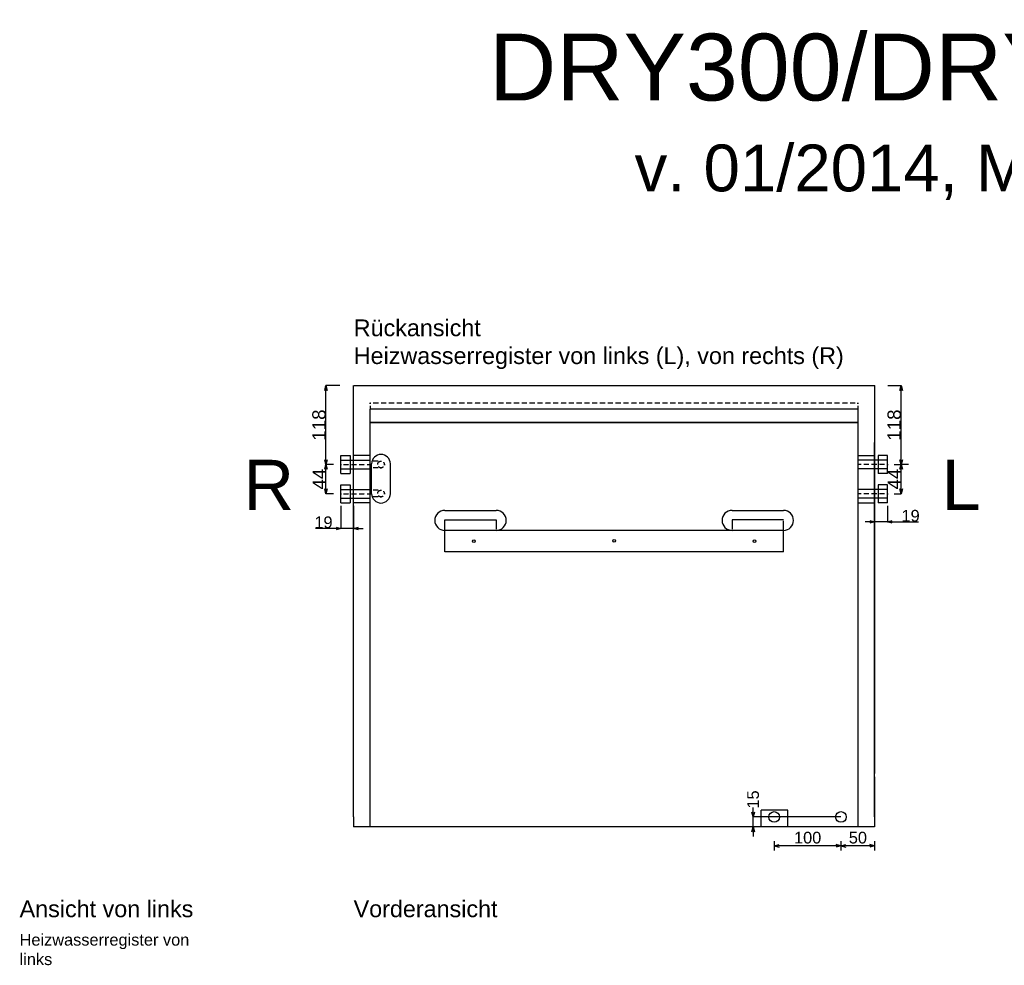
# Model space of a CAD drawing. Extents: x -655 to 2542, y -634 to 2168.
# Tile 3 of 4: x -500 to 974, y 753 to 2168. Entities that reach past the tile are written whole.
import ezdxf

# ---------------------------------------------------------------- set-up
doc = ezdxf.new("R2010")
doc.units = 0
doc.header["$MEASUREMENT"] = 0
doc.linetypes.add('Achse', pattern=[11.5, 0, -4, 7.5, 0])
doc.linetypes.add('Hidden Line', pattern=[19.5611, 14.1111, -5.45])
for name, color, linetype in [('Desky', 7, 'Continuous'), ('Kóty délkové', 7, 'Continuous'), ('Nábytek a zařízení', 7, 'Continuous'), ('Oblouky a kružnice', 7, 'Continuous'), ('Střechy', 7, 'Continuous'), ('Textové bloky', 7, 'Continuous'), ('Zdi', 7, 'Continuous'), ('Čáry', 7, 'Continuous')]:
    doc.layers.add(name, color=color, linetype=linetype)
doc.styles.add('GENERATED_STYLE_1', font='ARIAL.ttf')
doc.dimstyles.new('Dimstyle_300', dxfattribs={"dimtxt": 17.5, "dimasz": 7.125, "dimexe": 0.18, "dimexo": 0, "dimgap": 0.09, "dimtad": 1, "dimdec": 0, "dimzin": 0, "dimdsep": 46, "dimtxsty": 'GENERATED_STYLE_1', "dimblk": 'ARROWHEAD_3', "dimblk1": 'ARROWHEAD_3', "dimblk2": 'ARROWHEAD_3', "dimcen": 0.09, "dimclrd": 7, "dimclre": 7, "dimclrt": 7, "dimazin": 0, "dimtfac": 1, "dimtdec": 4, "dimtmove": 0, "dimatfit": 0, "dimfxl": 1, "dimtolj": 1, "dimtzin": 0, "dimarcsym": 0})
doc.dimstyles.new('Peter', dxfattribs={"dimtxt": 20, "dimasz": 7.125, "dimexe": 0.18, "dimexo": 0, "dimgap": 0.09, "dimtad": 1, "dimdec": 0, "dimzin": 0, "dimdsep": 46, "dimtxsty": 'GENERATED_STYLE_1', "dimblk": 'ARROWHEAD_3', "dimblk1": 'ARROWHEAD_3', "dimblk2": 'ARROWHEAD_3', "dimcen": 0.09, "dimclrd": 7, "dimclre": 7, "dimclrt": 7, "dimazin": 0, "dimtfac": 1, "dimtdec": 4, "dimtmove": 0, "dimatfit": 0, "dimfxl": 1, "dimtolj": 1, "dimtzin": 0, "dimarcsym": 0})

# ---------------------------------------------------------------- blocks, each defined once
blk = doc.blocks.new('ARROWHEAD_3')
at = {"color": 0, "linetype": 'Continuous'}
blk.add_line((0, 0), (-1, 0), dxfattribs=at)
blk.add_lwpolyline([(-1, 0.2679), (0, 0), (-1, -0.2679)], dxfattribs=at)
blk = doc.blocks.new('*D323')
at = {"layer": 'Defpoints', "color": 0}
for p in [(598.1, 975), (729.5, 975), (780, 960)]:
    blk.add_point(p, dxfattribs=at)
at = {"layer": 'Kóty délkové', "color": 7, "linetype": 'Continuous', "lineweight": -2}
for p, q in [((598.1, 982.1), (598.1, 989.2)), ((729.5, 975), (597.9, 975)), ((598.1, 960), (598.1, 975)), ((780, 960), (597.9, 960)), ((598.1, 960), (598.1, 945.7))]:
    blk.add_line(p, q, dxfattribs=at)
at = {"layer": 'Kóty délkové', "color": 7, "lineweight": -2, "xscale": 7.124999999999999, "yscale": 7.124999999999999, "zscale": 7.124999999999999}
for p, rotation in [((598.1, 975), 270), ((598.1, 960), 90)]:
    blk.add_blockref('ARROWHEAD_3', p, dxfattribs=dict(at, rotation=rotation))
at = {"layer": 'Kóty délkové', "color": 7, "linetype": 'Continuous', "insert": (598.1, 1001.1), "char_height": 17.5, "attachment_point": 5, "rotation": 90, "style": 'GENERATED_STYLE_1'}
blk.add_mtext('\\A1;15', dxfattribs=at)
blk = doc.blocks.new('*D18')
at = {"layer": 'Kóty délkové', "color": 7, "linetype": 'Continuous'}
for p, q in [((3943.9, 22214), (3943.9, 22199.9)), ((3994.4, 22214), (3994.4, 22199.9)), ((3943.9, 22206.9), (3843.9, 22206.9)), ((3943.9, 22206.9), (3936.7, 22208.9)), ((3943.9, 22206.9), (3936.7, 22205)), ((3943.9, 22206.9), (3951.2, 22208.9)), ((3994.4, 22206.9), (3943.9, 22206.9)), ((3943.9, 22206.9), (3951.2, 22205)), ((3994.4, 22206.9), (3987.2, 22208.9)), ((3994.4, 22206.9), (3987.2, 22205))]:
    blk.add_line(p, q, dxfattribs=at)
at = {"layer": 'Kóty délkové', "color": 7, "style": 'GENERATED_STYLE_1', "oblique": 0}
blk.add_text('50', height=17.5, dxfattribs=at).set_placement((3955.7, 22210.4))
blk = doc.blocks.new('*D19')
at = {"layer": 'Kóty délkové', "color": 7, "linetype": 'Continuous'}
for p, q in [((3843.9, 22214), (3843.9, 22199.9)), ((3843.9, 22206.9), (3851.2, 22208.9)), ((3943.9, 22206.9), (3843.9, 22206.9)), ((3843.9, 22206.9), (3851.2, 22205)), ((3943.9, 22206.9), (3936.7, 22208.9)), ((3943.9, 22206.9), (3936.7, 22205))]:
    blk.add_line(p, q, dxfattribs=at)
at = {"layer": 'Kóty délkové', "color": 7, "style": 'GENERATED_STYLE_1', "oblique": 0}
blk.add_text('100', height=17.5, dxfattribs=at).set_placement((3873.7, 22210.4))
blk = doc.blocks.new('*D327')
at = {"layer": 'Defpoints', "color": 0}
for p in [(-19, 1440.5), (0, 1440.5), (-19, 1406.7)]:
    blk.add_point(p, dxfattribs=at)
at = {"layer": 'Kóty délkové', "color": 7, "linetype": 'Continuous', "lineweight": -2}
for p, q in [((-19, 1440.5), (-19, 1406.5)), ((0, 1440.5), (0, 1406.5)), ((-19, 1406.7), (-56.9, 1406.7)), ((0, 1406.7), (-19, 1406.7)), ((0, 1406.7), (14.2, 1406.7))]:
    blk.add_line(p, q, dxfattribs=at)
at = {"layer": 'Kóty délkové', "color": 7, "lineweight": -2, "xscale": 7.124999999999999, "yscale": 7.124999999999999, "zscale": 7.124999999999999}
blk.add_blockref('ARROWHEAD_3', (-19, 1406.7), dxfattribs=at)
at = {"layer": 'Kóty délkové', "color": 7, "lineweight": -2, "xscale": 7.124999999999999, "yscale": 7.124999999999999, "zscale": 7.124999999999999, "rotation": 180}
blk.add_blockref('ARROWHEAD_3', (0, 1406.7), dxfattribs=at)
at = {"layer": 'Kóty délkové', "color": 7, "linetype": 'Continuous', "insert": (-45.1, 1415.7), "char_height": 17.5, "attachment_point": 5, "style": 'GENERATED_STYLE_1'}
blk.add_mtext('\\A1;19', dxfattribs=at)
blk = doc.blocks.new('*D328')
at = {"layer": 'Defpoints', "color": 0}
for p in [(780, 1620.3), (799, 1440.5), (780, 1416.5)]:
    blk.add_point(p, dxfattribs=at)
at = {"layer": 'Kóty délkové', "color": 7, "linetype": 'Continuous', "lineweight": -2}
for p, q in [((780, 1620.3), (780, 1416.3)), ((799, 1440.5), (799, 1416.3)), ((780, 1416.5), (765.8, 1416.5)), ((799, 1416.5), (780, 1416.5)), ((799, 1416.5), (845.6, 1416.5)), ((799, 1416.5), (813.3, 1416.5))]:
    blk.add_line(p, q, dxfattribs=at)
at = {"layer": 'Kóty délkové', "color": 7, "lineweight": -2, "xscale": 7.124999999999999, "yscale": 7.124999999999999, "zscale": 7.124999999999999}
blk.add_blockref('ARROWHEAD_3', (780, 1416.5), dxfattribs=at)
at = {"layer": 'Kóty délkové', "color": 7, "lineweight": -2, "xscale": 7.124999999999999, "yscale": 7.124999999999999, "zscale": 7.124999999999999, "rotation": 180}
blk.add_blockref('ARROWHEAD_3', (799, 1416.5), dxfattribs=at)
at = {"layer": 'Kóty délkové', "color": 7, "linetype": 'Continuous', "insert": (833.8, 1425.5), "char_height": 17.5, "attachment_point": 5, "style": 'GENERATED_STYLE_1'}
blk.add_mtext('\\A1;19', dxfattribs=at)
blk = doc.blocks.new('*D382')
at = {"color": 7, "linetype": 'Continuous', "lineweight": -2}
for p, q in [((-20.8, 1620.3), (-41.6, 1620.3)), ((-41.4, 1509.4), (-41.4, 1613.2)), ((-30.3, 1502.3), (-41.6, 1502.3))]:
    blk.add_line(p, q, dxfattribs=at)
at = {"layer": 'Defpoints', "color": 0}
for p in [(-41.4, 1620.3), (-20.8, 1620.3), (-30.3, 1502.3)]:
    blk.add_point(p, dxfattribs=at)
at = {"color": 7, "lineweight": -2, "xscale": 7.124999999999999, "yscale": 7.124999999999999, "zscale": 7.124999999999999}
for p, rotation in [((-41.4, 1620.3), 90), ((-41.4, 1502.3), 270)]:
    blk.add_blockref('ARROWHEAD_3', p, dxfattribs=dict(at, rotation=rotation))
at = {"color": 7, "linetype": 'Continuous', "lineweight": 0, "insert": (-51.7, 1561.3), "char_height": 20, "attachment_point": 5, "rotation": 90, "style": 'GENERATED_STYLE_1'}
blk.add_mtext('\\A1;118', dxfattribs=at)
blk = doc.blocks.new('*D383')
at = {"color": 7, "linetype": 'Continuous', "lineweight": -2}
for p, q in [((-30.3, 1502.3), (-41.6, 1502.3)), ((-41.4, 1465.7), (-41.4, 1495.2)), ((-30.3, 1458.6), (-41.6, 1458.6))]:
    blk.add_line(p, q, dxfattribs=at)
at = {"layer": 'Defpoints', "color": 0}
for p in [(-41.4, 1502.3), (-30.3, 1502.3), (-30.3, 1458.6)]:
    blk.add_point(p, dxfattribs=at)
at = {"color": 7, "lineweight": -2, "xscale": 7.124999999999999, "yscale": 7.124999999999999, "zscale": 7.124999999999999}
for p, rotation in [((-41.4, 1502.3), 90), ((-41.4, 1458.6), 270)]:
    blk.add_blockref('ARROWHEAD_3', p, dxfattribs=dict(at, rotation=rotation))
at = {"color": 7, "linetype": 'Continuous', "lineweight": 0, "insert": (-51.5, 1480.5), "char_height": 20, "attachment_point": 5, "rotation": 90, "style": 'GENERATED_STYLE_1'}
blk.add_mtext('\\A1;44', dxfattribs=at)
blk = doc.blocks.new('*D387')
at = {"color": 7, "linetype": 'Continuous', "lineweight": -2}
for p, q in [((799.9, 1620.3), (819.7, 1620.3)), ((819.6, 1509.4), (819.6, 1613.2)), ((830.7, 1502.3), (819.4, 1502.3))]:
    blk.add_line(p, q, dxfattribs=at)
at = {"layer": 'Defpoints', "color": 0}
for p in [(799.9, 1620.3), (819.6, 1620.3), (830.7, 1502.3)]:
    blk.add_point(p, dxfattribs=at)
at = {"color": 7, "lineweight": -2, "xscale": 7.124999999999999, "yscale": 7.124999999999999, "zscale": 7.124999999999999}
for p, rotation in [((819.6, 1620.3), 90), ((819.6, 1502.3), 270)]:
    blk.add_blockref('ARROWHEAD_3', p, dxfattribs=dict(at, rotation=rotation))
at = {"color": 7, "linetype": 'Continuous', "lineweight": 0, "insert": (809.3, 1561.3), "char_height": 20, "attachment_point": 5, "rotation": 90, "style": 'GENERATED_STYLE_1'}
blk.add_mtext('\\A1;118', dxfattribs=at)
blk = doc.blocks.new('*D388')
at = {"color": 7, "linetype": 'Continuous', "lineweight": -2}
for p, q in [((809.4, 1502.3), (819.7, 1502.3)), ((819.6, 1465.7), (819.6, 1495.2)), ((809.4, 1458.6), (819.7, 1458.6))]:
    blk.add_line(p, q, dxfattribs=at)
at = {"layer": 'Defpoints', "color": 0}
for p in [(809.4, 1502.3), (819.6, 1502.3), (809.4, 1458.6)]:
    blk.add_point(p, dxfattribs=at)
at = {"color": 7, "lineweight": -2, "xscale": 7.124999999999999, "yscale": 7.124999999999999, "zscale": 7.124999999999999}
for p, rotation in [((819.6, 1502.3), 90), ((819.6, 1458.6), 270)]:
    blk.add_blockref('ARROWHEAD_3', p, dxfattribs=dict(at, rotation=rotation))
at = {"color": 7, "linetype": 'Continuous', "lineweight": 0, "insert": (809.5, 1480.5), "char_height": 20, "attachment_point": 5, "rotation": 90, "style": 'GENERATED_STYLE_1'}
blk.add_mtext('\\A1;44', dxfattribs=at)
blk = doc.blocks.new('DIM_25', base_point=(3943.9, 22206.9))
at = {"layer": 'Kóty délkové', "color": 7, "linetype": 'Continuous'}
dim = blk.add_linear_dim(base=(3943.9456, 22206.9372), p1=(3994.4203, 22235.1445), p2=(3943.9456, 22250.1445), angle=180, dimstyle='Dimstyle_300', dxfattribs=at)
dim.commit()
dim.dimension.update_dxf_attribs({"geometry": '*D18', "text_midpoint": (3962.4329, 22219.1872)})
dim = blk.add_aligned_dim(p1=(3943.9, 22250.1), p2=(3843.9, 22250.1), distance=43.2, dimstyle='Dimstyle_300', dxfattribs=at)
dim.commit()
dim.dimension.update_dxf_attribs({"geometry": '*D19', "text_midpoint": (3880.4, 22219.2)})

msp = doc.modelspace()

# ---------------------------------------------------------------- linework, layer by layer
at = {"layer": 'Desky', "color": 7, "linetype": 'Achse'}
msp.add_line((755, 1594), (25, 1594), dxfattribs=at)
at = {"layer": 'Desky', "color": 7, "linetype": 'Continuous'}
for p, q in [((755, 1585), (25, 1585)), ((0, 975), (0, 980)), ((780, 975), (780, 980))]:
    msp.add_line(p, q, dxfattribs=at)
at = {"layer": 'Desky', "color": 1, "linetype": 'Continuous'}
msp.add_line((755, 1565), (25, 1565), dxfattribs=at)
at = {"layer": 'Nábytek a zařízení', "color": 7, "linetype": 'Continuous'}
for p, q in [((605.4, 960), (605, 960)), ((606.5, 960), (605.4, 960)), ((608.3, 960), (606.5, 960)), ((610.8, 960), (608.3, 960)), ((613.9, 960), (610.8, 960)), ((617.5, 960), (613.9, 960)), ((621.4, 960), (617.5, 960)), ((625.7, 960), (621.4, 960)), ((630, 960), (625.7, 960)), ((634.3, 960), (630, 960)), ((638.6, 960), (634.3, 960)), ((642.5, 960), (638.6, 960)), ((646.1, 960), (642.5, 960)), ((649.2, 960), (646.1, 960)), ((651.7, 960), (649.2, 960)), ((653.5, 960), (651.7, 960)), ((654.6, 960), (653.5, 960)), ((655, 960), (654.6, 960))]:
    msp.add_line(p, q, dxfattribs=at)
at = {"layer": 'Oblouky a kružnice', "color": 1, "linetype": 'Achse'}
for centre in [(41, 1502.3), (41, 1458.8)]:
    msp.add_circle(centre, 5, dxfattribs=at)
at = {"layer": 'Oblouky a kružnice', "color": 7, "linetype": 'Continuous'}
for centre, radius in [((180, 1387.7), 2), ((390, 1388), 2), ((600, 1387.7), 2), ((629.5, 975), 8), ((729.5, 975), 8)]:
    msp.add_circle(centre, radius, dxfattribs=at)
for centre, radius, start, end in [((41, 1503.3), 14, 0, 180), ((41, 1458.6), 14, 180, 0), ((136.5, 1418.7), 15, 90, 270), ((213.5, 1418.7), 15, 270, 90), ((566.5, 1418.7), 15, 90, 270), ((643.5, 1418.7), 15, 270, 90)]:
    msp.add_arc(centre, radius, start, end, dxfattribs=at)
at = {"layer": 'Střechy', "color": 7, "linetype": 'Continuous'}
for p, q in [((0.2, 1620.3), (780.2, 1620.3)), ((780, 1615), (780, 1535)), ((0, 1527.9), (0, 1535)), ((780, 1527.9), (780, 1535)), ((780, 1527.9), (780, 1535))]:
    msp.add_line(p, q, dxfattribs=at)
at = {"layer": 'Zdi', "color": 7, "linetype": 'Continuous'}
for p, q in [((0, 1040), (0, 1620.3)), ((25, 960), (25, 1585)), ((755, 1585), (755, 960)), ((25, 1565), (755, 1565)), ((780, 1535), (780, 1040)), ((0, 980), (0, 1527.9)), ((780, 980), (780, 1527.9)), ((0, 975), (0, 1035)), ((780, 1035), (780, 975)), ((0, 975), (0, 960)), ((780, 975), (780, 960)), ((25, 960), (0, 960)), ((605, 960), (25, 960)), ((755, 960), (655, 960)), ((780, 960), (755, 960))]:
    msp.add_line(p, q, dxfattribs=at)
at = {"layer": 'Čáry', "color": 7, "linetype": 'Achse'}
for p, q in [((25, 1594), (25, 1585)), ((755, 1594), (755, 1585))]:
    msp.add_line(p, q, dxfattribs=at)
at = {"layer": 'Čáry', "color": 1, "linetype": 'Continuous'}
for p, q in [((-19, 1488.8), (-19, 1515.8)), ((-19, 1515.8), (-5, 1515.8)), ((-19, 1508.8), (25, 1508.8)), ((-5, 1515.8), (-5, 1488.8)), ((799, 1508.8), (755, 1508.8)), ((799, 1515.8), (785, 1515.8)), ((785, 1515.8), (785, 1488.8)), ((799, 1488.8), (799, 1515.8)), ((-19, 1495.8), (25, 1495.8)), ((-19, 1488.8), (-5, 1488.8)), ((799, 1495.8), (755, 1495.8)), ((799, 1488.8), (785, 1488.8)), ((-19, 1445.1), (-19, 1472.1)), ((-19, 1472.1), (-5, 1472.1)), ((-19, 1465.1), (25, 1465.1)), ((-5, 1472.1), (-5, 1445.1)), ((799, 1465.1), (755, 1465.1)), ((799, 1472.1), (785, 1472.1)), ((785, 1472.1), (785, 1445.1)), ((799, 1445.1), (799, 1472.1)), ((-19, 1452.1), (25, 1452.1)), ((-19, 1445.1), (-5, 1445.1)), ((799, 1452.1), (755, 1452.1)), ((799, 1445.1), (785, 1445.1))]:
    msp.add_line(p, q, dxfattribs=at)
at = {"layer": 'Čáry', "color": 7, "linetype": 'Continuous'}
for p, q in [((25, 1515.8), (0, 1515.8)), ((755, 1515.8), (780, 1515.8)), ((27, 1457.3), (27, 1503.3)), ((55, 1457.3), (55, 1503.3)), ((25, 1445.1), (0, 1445.1)), ((755, 1445.1), (780, 1445.1)), ((136.5, 1433.7), (213.6, 1433.7)), ((566.5, 1433.7), (643.6, 1433.7)), ((136.5, 1419.7), (213.5, 1419.7)), ((136.5, 1371.7), (136.5, 1419.7)), ((643.5, 1419.7), (566.5, 1419.7)), ((643.5, 1403.7), (136.5, 1403.7)), ((643.5, 1371.7), (643.5, 1403.7)), ((643.5, 1371.7), (136.5, 1371.7)), ((610, 960), (610, 985)), ((650, 985), (610, 985)), ((650, 960), (650, 985))]:
    msp.add_line(p, q, dxfattribs=at)
at = {"layer": 'Čáry', "color": 1, "linetype": 'Achse'}
for p, q in [((41, 1507.3), (25, 1507.3)), ((-19, 1502.3), (25, 1502.3)), ((41, 1497.3), (25, 1497.3)), ((799, 1502.3), (755, 1502.3)), ((41, 1463.8), (25, 1463.8)), ((-19, 1458.6), (25, 1458.6)), ((41, 1453.8), (25, 1453.8)), ((799, 1458.6), (755, 1458.6))]:
    msp.add_line(p, q, dxfattribs=at)
at = {"layer": 'Čáry', "color": 7, "linetype": 'Hidden Line'}
for p, q in [((213.5, 1419.7), (213.5, 1403.7)), ((566.5, 1419.7), (566.5, 1403.7)), ((643.5, 1403.7), (643.5, 1419.7))]:
    msp.add_line(p, q, dxfattribs=at)

# ---------------------------------------------------------------- block references
at = {"layer": 'Kóty délkové', "color": 7, "linetype": 'Continuous'}
msp.add_blockref('DIM_25', (729.5, 931.8), dxfattribs=at)

# ---------------------------------------------------------------- texts
at = {"layer": 'Textové bloky', "color": 7, "style": 'GENERATED_STYLE_1'}
for s, insert, char_height, width, attachment_point in [('{DRY300/DRY400 Plastic}', (975, 2096.2), 100, 2950, 5), ('{v. 01/2014, Microwell Ltd.}', (975, 1939.5), 70, 2950, 5), ('{Rückansicht\\PHeizwasserregister von links (L), von rechts (R)}', (0.2, 1719.3), 25, 1107.706, 1), ('{\\C1;R}', (-164.8, 1509.3), 75, 291.06, 1), ('{\\C1;L}', (880.2, 1509.3), 75, 291.06, 1), ('{Ansicht von links}', (-500, 850), 25, 436.226, 1), ('{Vorderansicht}', (0, 850), 25, 291.06, 1), ('{Heizwasserregister von links}', (-500, 800), 17.5, 255.516, 1)]:
    msp.add_mtext(s, dxfattribs=dict(at, insert=insert, char_height=char_height, width=width, attachment_point=attachment_point))

# ---------------------------------------------------------------- dimensions: what is measured, and where the dimension line sits
at = {"linetype": 'Continuous', "lineweight": 0}
for base, p1, p2, picture, middle in [((-41.4, 1620.3), (-30.3, 1502.3), (-20.8, 1620.3), '*D382', (-51.7, 1561.3)), ((819.6, 1620.3), (830.7, 1502.3), (799.9, 1620.3), '*D387', (809.3, 1561.3)), ((-41.4, 1502.3), (-30.3, 1458.6), (-30.3, 1502.3), '*D383', (-51.5, 1480.5)), ((819.6, 1502.3), (809.4, 1458.6), (809.4, 1502.3), '*D388', (809.5, 1480.5))]:
    dim = msp.add_linear_dim(base=base, p1=p1, p2=p2, angle=90, dimstyle='Peter', dxfattribs=at)
    dim.commit()
    dim.dimension.update_dxf_attribs({"geometry": picture, "text_midpoint": middle})
at = {"layer": 'Kóty délkové', "color": 7, "linetype": 'Continuous'}
dim = msp.add_linear_dim(base=(780, 1416.5), p1=(799, 1440.5), p2=(780, 1620.3), angle=180, dimstyle='Dimstyle_300', dxfattribs=at)
dim.commit()
dim.dimension.update_dxf_attribs({"geometry": '*D328', "text_midpoint": (833.8, 1416.5), "dimtype": 160})
dim = msp.add_aligned_dim(p1=(0, 1440.5), p2=(-19, 1440.5), distance=33.8, dimstyle='Dimstyle_300', dxfattribs=at)
dim.commit()
dim.dimension.update_dxf_attribs({"geometry": '*D327', "text_midpoint": (-45.1, 1415.7)})
dim = msp.add_linear_dim(base=(598.1, 975), p1=(780, 960), p2=(729.5, 975), angle=90, dimstyle='Dimstyle_300', dxfattribs=at)
dim.commit()
dim.dimension.update_dxf_attribs({"geometry": '*D323', "text_midpoint": (598.1, 1001.1), "text_rotation": 90})

doc.saveas('drawing.dxf')
